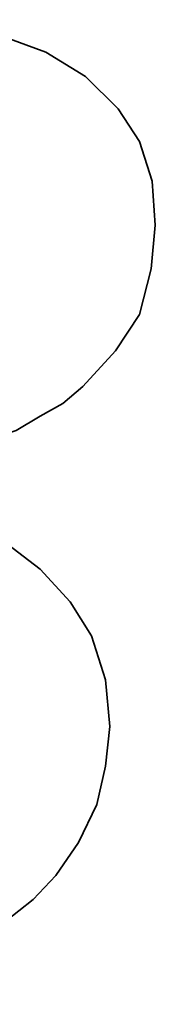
# Model space of a CAD drawing. Extents: x 904 to 1168, y 87 to 232.
# Tile 30 of 45: x 1119.943 to 1120.438, y 152.626 to 156.227. Entities that reach past the tile are written whole.
import ezdxf

# ---------------------------------------------------------------- set-up
doc = ezdxf.new("R2010")
doc.units = 0
doc.header["$MEASUREMENT"] = 0
doc.layers.add('DIM', color=4, linetype='CONTINUOUS')
doc.layers.add('layer 1', color=7, linetype='CONTINUOUS')

# ---------------------------------------------------------------- blocks, each defined once
blk = doc.blocks.new('TBI MOTION logo(完整正式版)')
at = {"layer": 'layer 1', "color": 22, "lineweight": 35}
blk.add_open_spline([(-64.65375, -6.863749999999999), (-64.65375, -6.863749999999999), (-64.84375, -7.296249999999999), (-64.84375, -7.296249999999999), (-64.84375, -7.296249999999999), (-64.84375, -7.296249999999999), (-64.86875, -7.34375), (-64.86875, -7.34375), (-64.86875, -7.34375), (-64.86875, -7.34375), (-64.86875, -7.36875), (-64.86875, -7.36875), (-64.86875, -7.36875), (-64.86875, -7.36875), (-65.15375, -7.653749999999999), (-65.15375, -7.653749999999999), (-65.15375, -7.653749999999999), (-65.15375, -7.653749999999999), (-65.17875, -7.653749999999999), (-65.17875, -7.653749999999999), (-65.17875, -7.653749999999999), (-65.17875, -7.653749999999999), (-65.20375, -7.678749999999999), (-65.20375, -7.678749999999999), (-65.20375, -7.678749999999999), (-65.20375, -7.678749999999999), (-65.58875, -7.871249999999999), (-65.58875, -7.871249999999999), (-65.58875, -7.871249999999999), (-65.58875, -7.871249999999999), (-65.63375, -7.871249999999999), (-65.63375, -7.871249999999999), (-65.63375, -7.871249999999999), (-65.63375, -7.871249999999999), (-65.65875, -7.893749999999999), (-65.65875, -7.893749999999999), (-65.65875, -7.893749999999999), (-65.65875, -7.893749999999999), (-66.09375, -7.943749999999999), (-66.09375, -7.943749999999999), (-66.09375, -7.943749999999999), (-66.09375, -7.943749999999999), (-66.11375, -7.943749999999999), (-66.11375, -7.943749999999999), (-66.11375, -7.943749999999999), (-66.11375, -7.943749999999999), (-66.16375, -7.943749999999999), (-66.16375, -7.943749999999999), (-66.16375, -7.943749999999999), (-66.16375, -7.943749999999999), (-66.30875, -7.943749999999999), (-66.30875, -7.943749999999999), (-66.30875, -7.943749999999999), (-66.30875, -7.943749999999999), (-66.69375, -7.943749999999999), (-66.69375, -7.943749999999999), (-66.69375, -7.943749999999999), (-66.69375, -7.943749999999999), (-67.07375, -7.943749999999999), (-67.07375, -7.943749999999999), (-67.07375, -7.943749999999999), (-67.07375, -7.943749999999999), (-67.12375, -7.943749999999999), (-67.12375, -7.943749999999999), (-67.12375, -7.943749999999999), (-67.12375, -7.943749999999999), (-67.12375, -7.966249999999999), (-67.12375, -7.966249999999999), (-67.12375, -7.966249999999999), (-67.12375, -7.966249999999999), (-67.14875, -7.991249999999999), (-67.14875, -7.991249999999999), (-67.14875, -7.991249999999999), (-67.14875, -7.991249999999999), (-67.24375, -8.34875), (-67.24375, -8.34875), (-67.24375, -8.34875), (-67.24375, -8.34875), (-67.31374999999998, -8.68625), (-67.31374999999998, -8.68625), (-67.31374999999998, -8.68625), (-67.31374999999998, -8.68625), (-67.26874999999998, -8.68625), (-67.26874999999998, -8.68625), (-67.26874999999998, -8.68625), (-67.26874999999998, -8.68625), (-67.07375, -8.68625), (-67.07375, -8.68625), (-67.07375, -8.68625), (-67.07375, -8.68625), (-66.54875, -8.68625), (-66.54875, -8.68625), (-66.54875, -8.68625), (-66.54875, -8.68625), (-65.82625, -8.68625), (-65.82625, -8.68625), (-65.82625, -8.68625), (-65.82625, -8.68625), (-65.01375, -8.68625), (-65.01375, -8.68625), (-65.01375, -8.68625), (-65.01375, -8.68625), (-64.05375, -8.68625), (-64.05375, -8.68625), (-64.05375, -8.68625), (-64.05375, -8.68625), (-62.08375, -8.68625), (-62.08375, -8.68625), (-62.08375, -8.68625), (-62.08375, -8.68625), (-60.06875, -8.68625), (-60.06875, -8.68625), (-60.06875, -8.68625), (-60.06875, -8.68625), (-59.10875, -8.68625), (-59.10875, -8.68625), (-59.10875, -8.68625), (-59.10875, -8.68625), (-58.29375, -8.68625), (-58.29375, -8.68625), (-58.29375, -8.68625), (-58.29375, -8.68625), (-57.57374999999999, -8.68625), (-57.57374999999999, -8.68625), (-57.57374999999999, -8.68625), (-57.57374999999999, -8.68625), (-57.04875, -8.68625), (-57.04875, -8.68625), (-57.04875, -8.68625), (-57.04875, -8.68625), (-56.85375, -8.68625), (-56.85375, -8.68625), (-56.85375, -8.68625), (-56.85375, -8.68625), (-56.70875, -8.68625), (-56.70875, -8.68625), (-56.70875, -8.68625), (-56.70875, -8.68625), (-56.61375, -8.68625), (-56.61375, -8.68625), (-56.61375, -8.68625), (-56.61375, -8.68625), (-56.56875, -8.68625), (-56.56875, -8.68625), (-56.56875, -8.68625), (-56.56875, -8.68625), (-55.65375, -8.638749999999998), (-55.65375, -8.638749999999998), (-55.65375, -8.638749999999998), (-55.65375, -8.638749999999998), (-54.76874999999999, -8.51875), (-54.76874999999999, -8.51875), (-54.76874999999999, -8.51875), (-54.76874999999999, -8.51875), (-53.90375, -8.30375), (-53.90375, -8.30375), (-53.90375, -8.30375), (-53.90375, -8.30375), (-53.08875, -8.03875), (-53.08875, -8.03875), (-53.08875, -8.03875), (-53.08875, -8.03875), (-52.34375, -7.653749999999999), (-52.34375, -7.653749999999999), (-52.34375, -7.653749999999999), (-52.34375, -7.653749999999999), (-51.69875, -7.296249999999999), (-51.69875, -7.296249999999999), (-51.69875, -7.296249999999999), (-51.69875, -7.296249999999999), (-51.21875, -6.911249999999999), (-51.21875, -6.911249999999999), (-51.21875, -6.911249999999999), (-51.21875, -6.911249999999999), (-50.83375, -6.50375), (-50.83375, -6.50375), (-50.83375, -6.50375), (-50.83375, -6.50375), (-50.44875, -5.94875), (-50.44875, -5.94875), (-50.44875, -5.94875), (-50.44875, -5.94875), (-50.13875, -5.303749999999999), (-50.13875, -5.303749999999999), (-50.13875, -5.303749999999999), (-50.13875, -5.303749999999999), (-49.99375, -4.653749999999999), (-49.99375, -4.653749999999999), (-49.99375, -4.653749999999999), (-49.99375, -4.653749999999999), (-49.92375, -3.98375), (-49.92375, -3.98375), (-49.92375, -3.98375), (-49.92375, -3.98375), (-49.99375, -3.19374), (-49.99375, -3.19374), (-49.99375, -3.19374), (-49.99375, -3.19374), (-50.23374, -2.44874), (-50.23374, -2.44874), (-50.23374, -2.44874), (-50.23374, -2.44874), (-50.59375, -1.87374), (-50.59375, -1.87374), (-50.59375, -1.87374), (-50.59375, -1.87374), (-51.09875, -1.31874), (-51.09875, -1.31874), (-51.09875, -1.31874), (-51.09875, -1.31874), (-51.74375, -0.81875), (-51.74375, -0.81875), (-51.74375, -0.81875), (-51.74375, -0.81875), (-52.53875, -0.48125), (-52.53875, -0.48125), (-52.53875, -0.48125), (-52.53875, -0.48125), (-53.47375, -0.21875), (-53.47375, -0.21875), (-53.47375, -0.21875), (-53.47375, -0.21875), (-54.52875, -0.04874), (-54.52875, -0.04874), (-54.52875, -0.04874), (-54.52875, -0.04874), (-55.65375, 0.12125), (-55.65375, 0.12125), (-55.65375, 0.12125), (-55.65375, 0.12125), (-54.50375, 0.28624), (-54.50375, 0.28624), (-54.50375, 0.28624), (-54.50375, 0.28624), (-53.83375, 0.38124), (-53.83375, 0.38124), (-53.83375, 0.38124), (-53.83375, 0.38124), (-53.18375, 0.50125), (-53.18375, 0.50125), (-53.18375, 0.50125), (-53.18375, 0.50125), (-52.55875, 0.6687400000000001), (-52.55875, 0.6687400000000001), (-52.55875, 0.6687400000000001), (-52.55875, 0.6687400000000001), (-52.03375, 0.86124), (-52.03375, 0.86124), (-52.03375, 0.86124), (-52.03375, 0.86124), (-51.50374, 1.031239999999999), (-51.50374, 1.031239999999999), (-51.50374, 1.031239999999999), (-51.50374, 1.031239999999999), (-51.09875, 1.271249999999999), (-51.09875, 1.271249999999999), (-51.09875, 1.271249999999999), (-51.09875, 1.271249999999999), (-50.71374999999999, 1.48624), (-50.71374999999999, 1.48624), (-50.71374999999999, 1.48624), (-50.71374999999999, 1.48624), (-50.37625, 1.77625), (-50.37625, 1.77625), (-50.37625, 1.77625), (-50.37625, 1.77625), (-49.82375, 2.37625), (-49.82375, 2.37625), (-49.82375, 2.37625), (-49.82375, 2.37625), (-49.41875, 2.996249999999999), (-49.41875, 2.996249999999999), (-49.41875, 2.996249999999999), (-49.41875, 2.996249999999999), (-49.22375, 3.766249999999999), (-49.22375, 3.766249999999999), (-49.22375, 3.766249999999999), (-49.22375, 3.766249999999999), (-49.15375, 4.50874), (-49.15375, 4.50874), (-49.15375, 4.50874), (-49.15375, 4.50874), (-49.20374999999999, 5.251249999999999), (-49.20374999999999, 5.251249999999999), (-49.20374999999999, 5.251249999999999), (-49.20374999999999, 5.251249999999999), (-49.41875, 5.926249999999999), (-49.41875, 5.926249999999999), (-49.41875, 5.926249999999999), (-49.41875, 5.926249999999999), (-49.77875, 6.47625), (-49.77875, 6.47625), (-49.77875, 6.47625), (-49.77875, 6.47625), (-50.33125, 7.026239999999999), (-50.33125, 7.026239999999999), (-50.33125, 7.026239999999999), (-50.33125, 7.026239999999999), (-51.00125, 7.43625), (-51.00125, 7.43625), (-51.00125, 7.43625), (-51.00125, 7.43625), (-51.79375, 7.72625), (-51.79375, 7.72625), (-51.79375, 7.72625), (-51.79375, 7.72625), (-52.72874999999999, 7.891239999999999), (-52.72874999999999, 7.891239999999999), (-52.72874999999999, 7.891239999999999), (-52.72874999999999, 7.891239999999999), (-53.83375, 7.98625), (-53.83375, 7.98625), (-53.83375, 7.98625), (-53.83375, 7.98625), (-53.92875, 7.98625), (-53.92875, 7.98625), (-53.92875, 7.98625), (-53.92875, 7.98625), (-54.26375, 7.98625), (-54.26375, 7.98625), (-54.26375, 7.98625), (-54.26375, 7.98625), (-54.74375, 7.98625), (-54.74375, 7.98625), (-54.74375, 7.98625), (-54.74375, 7.98625), (-55.36875, 7.98625), (-55.36875, 7.98625), (-55.36875, 7.98625), (-55.36875, 7.98625), (-56.13375, 7.98625), (-56.13375, 7.98625), (-56.13375, 7.98625), (-56.13375, 7.98625), (-56.94874999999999, 7.98625), (-56.94874999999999, 7.98625), (-56.94874999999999, 7.98625), (-56.94874999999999, 7.98625), (-58.77625, 7.98625), (-58.77625, 7.98625), (-58.77625, 7.98625), (-58.77625, 7.98625), (-60.59875, 7.98625), (-60.59875, 7.98625), (-60.59875, 7.98625), (-60.59875, 7.98625), (-61.41375, 7.98625), (-61.41375, 7.98625), (-61.41375, 7.98625), (-61.41375, 7.98625), (-62.17875, 7.98625), (-62.17875, 7.98625), (-62.17875, 7.98625), (-62.17875, 7.98625), (-62.80375, 7.98625), (-62.80375, 7.98625), (-62.80375, 7.98625), (-62.80375, 7.98625), (-63.30625, 7.98625), (-63.30625, 7.98625), (-63.30625, 7.98625), (-63.30625, 7.98625), (-63.57375, 7.98625), (-63.57375, 7.98625), (-63.57375, 7.98625), (-63.57375, 7.98625), (-63.57375, 7.96375), (-63.57375, 7.96375), (-63.57375, 7.96375), (-63.57375, 7.96375), (-63.59875, 7.94125), (-63.59875, 7.94125), (-63.59875, 7.94125), (-63.59875, 7.94125), (-63.69375, 7.55625), (-63.69375, 7.55625), (-63.69375, 7.55625), (-63.69375, 7.55625), (-63.76375, 7.246239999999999), (-63.76375, 7.246239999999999), (-63.76375, 7.246239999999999), (-63.76375, 7.246239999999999), (-63.23875000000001, 7.246239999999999), (-63.23875000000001, 7.246239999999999), (-63.23875000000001, 7.246239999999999), (-63.23875000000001, 7.246239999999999), (-62.75875, 7.246239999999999), (-62.75875, 7.246239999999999), (-62.75875, 7.246239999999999), (-62.75875, 7.246239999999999), (-62.61124999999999, 7.246239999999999), (-62.61124999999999, 7.246239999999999), (-62.61124999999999, 7.246239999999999), (-62.61124999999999, 7.246239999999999), (-62.56624999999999, 7.246239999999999), (-62.56624999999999, 7.246239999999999), (-62.56624999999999, 7.246239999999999), (-62.56624999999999, 7.246239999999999), (-62.22875, 7.246239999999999), (-62.22875, 7.246239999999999), (-62.22875, 7.246239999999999), (-62.22875, 7.246239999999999), (-62.20375, 7.246239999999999), (-62.20375, 7.246239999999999), (-62.20375, 7.246239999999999), (-62.20375, 7.246239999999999), (-62.17875, 7.21875), (-62.17875, 7.21875), (-62.17875, 7.21875), (-62.17875, 7.21875), (-61.96374999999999, 7.171249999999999), (-61.96374999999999, 7.171249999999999), (-61.96374999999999, 7.171249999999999), (-61.96374999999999, 7.171249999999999), (-61.72375, 7.126239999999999), (-61.72375, 7.126239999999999), (-61.72375, 7.126239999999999), (-61.72375, 7.126239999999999), (-61.70374999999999, 7.126239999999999), (-61.70374999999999, 7.126239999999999), (-61.70374999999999, 7.126239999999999), (-61.70374999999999, 7.126239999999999), (-61.55875, 7.076239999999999), (-61.55875, 7.076239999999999), (-61.55875, 7.076239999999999), (-61.55875, 7.076239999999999), (-61.50875, 7.076239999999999), (-61.50875, 7.076239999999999), (-61.50875, 7.076239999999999), (-61.50875, 7.076239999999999), (-61.48375, 7.026239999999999), (-61.48375, 7.026239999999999), (-61.48375, 7.026239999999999), (-61.48375, 7.026239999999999), (-61.31875, 6.83375), (-61.31875, 6.83375), (-61.31875, 6.83375), (-61.31875, 6.83375), (-61.29375, 6.81125), (-61.29375, 6.81125), (-61.29375, 6.81125), (-61.29375, 6.81125), (-61.29375, 6.786249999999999), (-61.29375, 6.786249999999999), (-61.29375, 6.786249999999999), (-61.29375, 6.786249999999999), (-61.19875, 6.50124), (-61.19875, 6.50124), (-61.19875, 6.50124), (-61.19875, 6.50124), (-61.17375, 6.45124), (-61.17375, 6.45124), (-61.17375, 6.45124), (-61.17375, 6.45124), (-61.19875, 6.40625), (-61.19875, 6.40625), (-61.19875, 6.40625), (-61.19875, 6.40625), (-61.26875, 5.99624), (-61.26875, 5.99624), (-61.26875, 5.99624), (-61.26875, 5.99624), (-61.26875, 5.85125), (-61.26875, 5.85125), (-61.26875, 5.85125), (-61.26875, 5.85125), (-61.26875, 5.826249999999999), (-61.26875, 5.826249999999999), (-61.26875, 5.826249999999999), (-61.26875, 5.826249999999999), (-61.29375, 5.80625), (-61.29375, 5.80625), (-61.29375, 5.80625), (-61.29375, 5.80625), (-61.34125, 5.661249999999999), (-61.34125, 5.661249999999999), (-61.34125, 5.661249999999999), (-61.34125, 5.661249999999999), (-61.41375, 5.44625), (-61.41375, 5.44625), (-61.41375, 5.44625), (-61.41375, 5.44625), (-61.48375, 5.15625), (-61.48375, 5.15625), (-61.48375, 5.15625), (-61.48375, 5.15625), (-61.58375, 4.82124), (-61.58375, 4.82124), (-61.58375, 4.82124), (-61.58375, 4.82124), (-61.79875, 4.00375), (-61.79875, 4.00375), (-61.79875, 4.00375), (-61.79875, 4.00375), (-62.05875, 2.996249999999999), (-62.05875, 2.996249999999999), (-62.05875, 2.996249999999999), (-62.05875, 2.996249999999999), (-62.34875, 1.916249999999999), (-62.34875, 1.916249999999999), (-62.34875, 1.916249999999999), (-62.34875, 1.916249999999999), (-62.97375, -0.41124), (-62.97375, -0.41124), (-62.97375, -0.41124), (-62.97375, -0.41124), (-63.59875, -2.75875), (-63.59875, -2.75875), (-63.59875, -2.75875), (-63.59875, -2.75875), (-63.88374999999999, -3.863739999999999), (-63.88374999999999, -3.863739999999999), (-63.88374999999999, -3.863739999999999), (-63.88374999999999, -3.863739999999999), (-64.14875, -4.823739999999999), (-64.14875, -4.823739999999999), (-64.14875, -4.823739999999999), (-64.14875, -4.823739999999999), (-64.36375, -5.64125), (-64.36375, -5.64125), (-64.36375, -5.64125), (-64.36375, -5.64125), (-64.43625, -5.97625), (-64.43625, -5.97625), (-64.43625, -5.97625), (-64.43625, -5.97625), (-64.50875, -6.286249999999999), (-64.50875, -6.286249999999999), (-64.50875, -6.286249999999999), (-64.50875, -6.286249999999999), (-64.50875, -6.308749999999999), (-64.50875, -6.308749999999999), (-64.50875, -6.308749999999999), (-64.50875, -6.308749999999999), (-64.57875, -6.50375), (-64.57875, -6.50375), (-64.57875, -6.50375), (-64.57875, -6.50375), (-64.62875, -6.69625), (-64.62875, -6.69625), (-64.62875, -6.69625), (-64.62875, -6.69625), (-64.62875, -6.768749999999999), (-64.62875, -6.768749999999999), (-64.62875, -6.768749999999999), (-64.62875, -6.768749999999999), (-64.62875, -6.813749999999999), (-64.62875, -6.813749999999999), (-64.62875, -6.813749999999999), (-64.62875, -6.813749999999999), (-64.62875, -6.83875), (-64.62875, -6.83875), (-64.62875, -6.83875), (-64.62875, -6.83875), (-64.65375, -6.863749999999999), (-64.65375, -6.863749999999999)], degree=3, knots=[0, 0, 0, 0, 0.0071942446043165, 0.0071942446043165, 0.0071942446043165, 0.0071942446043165, 0.0143884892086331, 0.0143884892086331, 0.0143884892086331, 0.0143884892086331, 0.0215827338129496, 0.0215827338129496, 0.0215827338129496, 0.0215827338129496, 0.0287769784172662, 0.0287769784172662, 0.0287769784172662, 0.0287769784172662, 0.0359712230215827, 0.0359712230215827, 0.0359712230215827, 0.0359712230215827, 0.0431654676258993, 0.0431654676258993, 0.0431654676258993, 0.0431654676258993, 0.0503597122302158, 0.0503597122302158, 0.0503597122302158, 0.0503597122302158, 0.0575539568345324, 0.0575539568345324, 0.0575539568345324, 0.0575539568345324, 0.0647482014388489, 0.0647482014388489, 0.0647482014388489, 0.0647482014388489, 0.0719424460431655, 0.0719424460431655, 0.0719424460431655, 0.0719424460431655, 0.079136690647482, 0.079136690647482, 0.079136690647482, 0.079136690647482, 0.0863309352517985, 0.0863309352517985, 0.0863309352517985, 0.0863309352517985, 0.0935251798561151, 0.0935251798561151, 0.0935251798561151, 0.0935251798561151, 0.1007194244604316, 0.1007194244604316, 0.1007194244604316, 0.1007194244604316, 0.1079136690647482, 0.1079136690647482, 0.1079136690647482, 0.1079136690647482, 0.1151079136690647, 0.1151079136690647, 0.1151079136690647, 0.1151079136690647, 0.1223021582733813, 0.1223021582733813, 0.1223021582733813, 0.1223021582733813, 0.1294964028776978, 0.1294964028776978, 0.1294964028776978, 0.1294964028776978, 0.1366906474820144, 0.1366906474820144, 0.1366906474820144, 0.1366906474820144, 0.1438848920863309, 0.1438848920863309, 0.1438848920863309, 0.1438848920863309, 0.1510791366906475, 0.1510791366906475, 0.1510791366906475, 0.1510791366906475, 0.158273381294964, 0.158273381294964, 0.158273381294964, 0.158273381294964, 0.1654676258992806, 0.1654676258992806, 0.1654676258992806, 0.1654676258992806, 0.1726618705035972, 0.1726618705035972, 0.1726618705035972, 0.1726618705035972, 0.1798561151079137, 0.1798561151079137, 0.1798561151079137, 0.1798561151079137, 0.1870503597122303, 0.1870503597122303, 0.1870503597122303, 0.1870503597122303, 0.1942446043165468, 0.1942446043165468, 0.1942446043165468, 0.1942446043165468, 0.2014388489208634, 0.2014388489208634, 0.2014388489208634, 0.2014388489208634, 0.2086330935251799, 0.2086330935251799, 0.2086330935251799, 0.2086330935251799, 0.2158273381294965, 0.2158273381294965, 0.2158273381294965, 0.2158273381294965, 0.2230215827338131, 0.2230215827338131, 0.2230215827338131, 0.2230215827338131, 0.2302158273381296, 0.2302158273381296, 0.2302158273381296, 0.2302158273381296, 0.2374100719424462, 0.2374100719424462, 0.2374100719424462, 0.2374100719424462, 0.2446043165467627, 0.2446043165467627, 0.2446043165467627, 0.2446043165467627, 0.2517985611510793, 0.2517985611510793, 0.2517985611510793, 0.2517985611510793, 0.2589928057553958, 0.2589928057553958, 0.2589928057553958, 0.2589928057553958, 0.2661870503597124, 0.2661870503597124, 0.2661870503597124, 0.2661870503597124, 0.273381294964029, 0.273381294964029, 0.273381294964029, 0.273381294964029, 0.2805755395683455, 0.2805755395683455, 0.2805755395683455, 0.2805755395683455, 0.2877697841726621, 0.2877697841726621, 0.2877697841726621, 0.2877697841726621, 0.2949640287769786, 0.2949640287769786, 0.2949640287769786, 0.2949640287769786, 0.3021582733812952, 0.3021582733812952, 0.3021582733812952, 0.3021582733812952, 0.3093525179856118, 0.3093525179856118, 0.3093525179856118, 0.3093525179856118, 0.3165467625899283, 0.3165467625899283, 0.3165467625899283, 0.3165467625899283, 0.3237410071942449, 0.3237410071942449, 0.3237410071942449, 0.3237410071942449, 0.3309352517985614, 0.3309352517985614, 0.3309352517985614, 0.3309352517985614, 0.338129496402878, 0.338129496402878, 0.338129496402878, 0.338129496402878, 0.3453237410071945, 0.3453237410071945, 0.3453237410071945, 0.3453237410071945, 0.3525179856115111, 0.3525179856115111, 0.3525179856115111, 0.3525179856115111, 0.3597122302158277, 0.3597122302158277, 0.3597122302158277, 0.3597122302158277, 0.3669064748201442, 0.3669064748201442, 0.3669064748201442, 0.3669064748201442, 0.3741007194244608, 0.3741007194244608, 0.3741007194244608, 0.3741007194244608, 0.3812949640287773, 0.3812949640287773, 0.3812949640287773, 0.3812949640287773, 0.3884892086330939, 0.3884892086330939, 0.3884892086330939, 0.3884892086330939, 0.3956834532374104, 0.3956834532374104, 0.3956834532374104, 0.3956834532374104, 0.4028776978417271, 0.4028776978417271, 0.4028776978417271, 0.4028776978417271, 0.4100719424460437, 0.4100719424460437, 0.4100719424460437, 0.4100719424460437, 0.4172661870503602, 0.4172661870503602, 0.4172661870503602, 0.4172661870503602, 0.4244604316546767, 0.4244604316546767, 0.4244604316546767, 0.4244604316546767, 0.4316546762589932, 0.4316546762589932, 0.4316546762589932, 0.4316546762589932, 0.4388489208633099, 0.4388489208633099, 0.4388489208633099, 0.4388489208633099, 0.4460431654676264, 0.4460431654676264, 0.4460431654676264, 0.4460431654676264, 0.453237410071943, 0.453237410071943, 0.453237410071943, 0.453237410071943, 0.4604316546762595, 0.4604316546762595, 0.4604316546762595, 0.4604316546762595, 0.467625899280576, 0.467625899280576, 0.467625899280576, 0.467625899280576, 0.4748201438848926, 0.4748201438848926, 0.4748201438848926, 0.4748201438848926, 0.4820143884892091, 0.4820143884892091, 0.4820143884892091, 0.4820143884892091, 0.4892086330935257, 0.4892086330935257, 0.4892086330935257, 0.4892086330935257, 0.4964028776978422, 0.4964028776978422, 0.4964028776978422, 0.4964028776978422, 0.5035971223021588, 0.5035971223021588, 0.5035971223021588, 0.5035971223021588, 0.5107913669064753, 0.5107913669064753, 0.5107913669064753, 0.5107913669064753, 0.5179856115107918, 0.5179856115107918, 0.5179856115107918, 0.5179856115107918, 0.5251798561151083, 0.5251798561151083, 0.5251798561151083, 0.5251798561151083, 0.5323741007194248, 0.5323741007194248, 0.5323741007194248, 0.5323741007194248, 0.5395683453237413, 0.5395683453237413, 0.5395683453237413, 0.5395683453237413, 0.5467625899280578, 0.5467625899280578, 0.5467625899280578, 0.5467625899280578, 0.5539568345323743, 0.5539568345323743, 0.5539568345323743, 0.5539568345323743, 0.5611510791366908, 0.5611510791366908, 0.5611510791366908, 0.5611510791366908, 0.5683453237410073, 0.5683453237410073, 0.5683453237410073, 0.5683453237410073, 0.5755395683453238, 0.5755395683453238, 0.5755395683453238, 0.5755395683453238, 0.5827338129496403, 0.5827338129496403, 0.5827338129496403, 0.5827338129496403, 0.5899280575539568, 0.5899280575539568, 0.5899280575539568, 0.5899280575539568, 0.5971223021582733, 0.5971223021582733, 0.5971223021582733, 0.5971223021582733, 0.60431654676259, 0.60431654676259, 0.60431654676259, 0.60431654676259, 0.6115107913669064, 0.6115107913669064, 0.6115107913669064, 0.6115107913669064, 0.618705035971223, 0.618705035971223, 0.618705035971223, 0.618705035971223, 0.6258992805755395, 0.6258992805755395, 0.6258992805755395, 0.6258992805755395, 0.633093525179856, 0.633093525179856, 0.633093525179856, 0.633093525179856, 0.6402877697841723, 0.6402877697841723, 0.6402877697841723, 0.6402877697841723, 0.6474820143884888, 0.6474820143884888, 0.6474820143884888, 0.6474820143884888, 0.6546762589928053, 0.6546762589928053, 0.6546762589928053, 0.6546762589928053, 0.6618705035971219, 0.6618705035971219, 0.6618705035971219, 0.6618705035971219, 0.6690647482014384, 0.6690647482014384, 0.6690647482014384, 0.6690647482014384, 0.6762589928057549, 0.6762589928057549, 0.6762589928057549, 0.6762589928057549, 0.6834532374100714, 0.6834532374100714, 0.6834532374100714, 0.6834532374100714, 0.6906474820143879, 0.6906474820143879, 0.6906474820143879, 0.6906474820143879, 0.6978417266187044, 0.6978417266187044, 0.6978417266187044, 0.6978417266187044, 0.7050359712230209, 0.7050359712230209, 0.7050359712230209, 0.7050359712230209, 0.7122302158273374, 0.7122302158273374, 0.7122302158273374, 0.7122302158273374, 0.7194244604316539, 0.7194244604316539, 0.7194244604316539, 0.7194244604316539, 0.7266187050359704, 0.7266187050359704, 0.7266187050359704, 0.7266187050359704, 0.7338129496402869, 0.7338129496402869, 0.7338129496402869, 0.7338129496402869, 0.7410071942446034, 0.7410071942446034, 0.7410071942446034, 0.7410071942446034, 0.7482014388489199, 0.7482014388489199, 0.7482014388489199, 0.7482014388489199, 0.7553956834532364, 0.7553956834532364, 0.7553956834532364, 0.7553956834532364, 0.7625899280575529, 0.7625899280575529, 0.7625899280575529, 0.7625899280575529, 0.7697841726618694, 0.7697841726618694, 0.7697841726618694, 0.7697841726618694, 0.7769784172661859, 0.7769784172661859, 0.7769784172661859, 0.7769784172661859, 0.7841726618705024, 0.7841726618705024, 0.7841726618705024, 0.7841726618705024, 0.7913669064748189, 0.7913669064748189, 0.7913669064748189, 0.7913669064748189, 0.7985611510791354, 0.7985611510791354, 0.7985611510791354, 0.7985611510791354, 0.8057553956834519, 0.8057553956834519, 0.8057553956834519, 0.8057553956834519, 0.8129496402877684, 0.8129496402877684, 0.8129496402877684, 0.8129496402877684, 0.8201438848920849, 0.8201438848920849, 0.8201438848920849, 0.8201438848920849, 0.8273381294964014, 0.8273381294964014, 0.8273381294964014, 0.8273381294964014, 0.8345323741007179, 0.8345323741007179, 0.8345323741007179, 0.8345323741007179, 0.8417266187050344, 0.8417266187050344, 0.8417266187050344, 0.8417266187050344, 0.8489208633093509, 0.8489208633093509, 0.8489208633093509, 0.8489208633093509, 0.8561151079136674, 0.8561151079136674, 0.8561151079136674, 0.8561151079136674, 0.8633093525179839, 0.8633093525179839, 0.8633093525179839, 0.8633093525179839, 0.8705035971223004, 0.8705035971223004, 0.8705035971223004, 0.8705035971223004, 0.8776978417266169, 0.8776978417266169, 0.8776978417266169, 0.8776978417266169, 0.8848920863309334, 0.8848920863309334, 0.8848920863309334, 0.8848920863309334, 0.8920863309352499, 0.8920863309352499, 0.8920863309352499, 0.8920863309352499, 0.8992805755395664, 0.8992805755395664, 0.8992805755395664, 0.8992805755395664, 0.9064748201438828, 0.9064748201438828, 0.9064748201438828, 0.9064748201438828, 0.9136690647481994, 0.9136690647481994, 0.9136690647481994, 0.9136690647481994, 0.9208633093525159, 0.9208633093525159, 0.9208633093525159, 0.9208633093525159, 0.9280575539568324, 0.9280575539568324, 0.9280575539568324, 0.9280575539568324, 0.9352517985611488, 0.9352517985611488, 0.9352517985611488, 0.9352517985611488, 0.9424460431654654, 0.9424460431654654, 0.9424460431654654, 0.9424460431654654, 0.9496402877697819, 0.9496402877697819, 0.9496402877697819, 0.9496402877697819, 0.9568345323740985, 0.9568345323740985, 0.9568345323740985, 0.9568345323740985, 0.9640287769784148, 0.9640287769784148, 0.9640287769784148, 0.9640287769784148, 0.9712230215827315, 0.9712230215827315, 0.9712230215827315, 0.9712230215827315, 0.978417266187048, 0.978417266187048, 0.978417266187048, 0.978417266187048, 0.9856115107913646, 0.9856115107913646, 0.9856115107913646, 0.9856115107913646, 0.9928057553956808, 0.9928057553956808, 0.9928057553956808, 0.9928057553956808, 1, 1, 1, 1], dxfattribs=at)

msp = doc.modelspace()

# ---------------------------------------------------------------- block references
at = {"layer": 'DIM', "xscale": 0.2159999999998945, "yscale": 0.2159999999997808, "zscale": 0.216}
msp.add_blockref('TBI MOTION logo(完整正式版)', (1131.055074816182, 154.5021593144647), dxfattribs=at)

doc.saveas('drawing.dxf')
